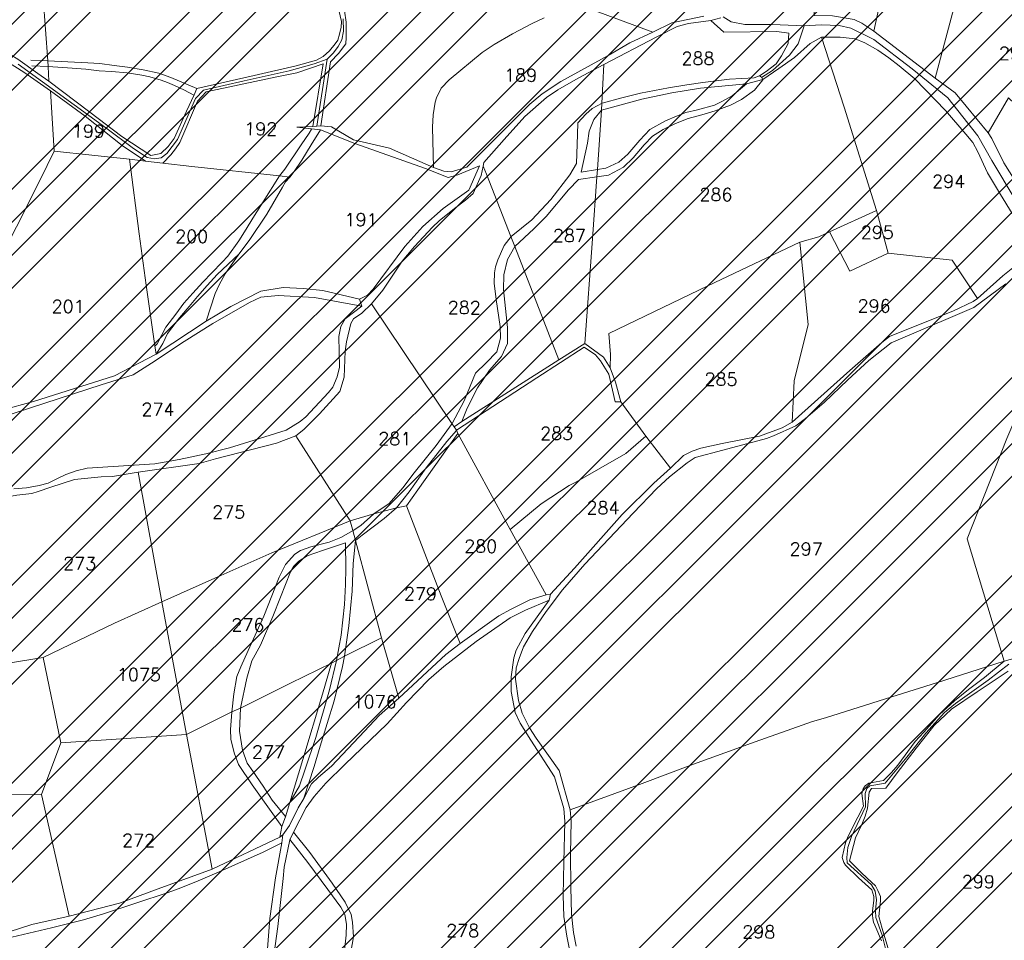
# Model space of a CAD drawing. Header units: metres. Extents: x 578835 to 593571, y 248557 to 255108.
# Tile 30 of 251: x 580807 to 581075, y 251923 to 252173. Entities that reach past the tile are written whole.
import ezdxf

# ---------------------------------------------------------------- set-up
doc = ezdxf.new("R2010")
doc.units = ezdxf.units.M
doc.linetypes.add('SOLID_LINE', pattern=[0])
for name, color, linetype, lineweight in [('Cad-HYDROGRAPHI_COURS_D_EAU28', 5, 'SOLID_LINE', 0), ('Cad-PARCELLAIRE_PARCELLE1', 250, 'SOLID_LINE', 0), ('Cad-RESEAU_ROUT_AXE_DE_VOIE26', 255, 'SOLID_LINE', 0), ('Cad-RESEAU_ROUT_LIMITE_DE_VOIE_P23', 8, 'SOLID_LINE', 0), ('Cad-TOPONYMIE_NUMERO_DE_PARCELL182', 250, 'SOLID_LINE', 0), ('PPRIF - contour', 10, 'Continuous', 9)]:
    doc.layers.add(name, color=color, linetype=linetype, lineweight=lineweight)
doc.styles.add('TEXTSTYLE_45_11', font='txt.shx', dxfattribs={"oblique": 50})

msp = doc.modelspace()

# ---------------------------------------------------------------- hatches: boundary and pattern name
at = {"layer": 'PPRIF - contour', "lineweight": 15}
h = msp.add_hatch(dxfattribs=at)
h.set_pattern_fill('ANSI34', color=30, scale=2, style=0)
h.paths.add_polyline_path([(583168.56, 249236.59), (583178.02, 249273.37), (583184.15, 249314.36), (583186.86, 249348.54), (583183.82, 249412.65), (583188.31, 249497.75), (583209.56, 249638.59), (583209.57, 249654.16), (583202.87, 249764.69), (583181.22, 249772.54), (583212.18, 249841.81), (583235.33, 249974.64), (583193.51, 249985.09), (583186.04, 250045.54), (583188.28, 250067.18), (583195.8, 250078.07), (583245.78, 250078.37), (583251.01, 250132.85), (583194.25, 250138.82), (583209.94, 250168.32), (583209.19, 250188.47), (583208.21, 250203.8), (583217.43, 250267.61), (583213.64, 250277.41), (583256.98, 250284.74), (583262.34, 250350.34), (583266.18, 250436.39), (583274.5, 250436.7), (583214.43, 250499.33), (583184.56, 250537.39), (583218.91, 250547.09), (583241.07, 250552.07), (583269.68, 250547.09), (583271.18, 250569.48), (583274.91, 250580.67), (583286.48, 250597.77), (583293.66, 250716.62), (583278.73, 250731.44), (583193.67, 250750.25), (583156.78, 250759.28), (583135.71, 250831.5), (583141.39, 250856.49), (583145.69, 250864.01), (583161.1, 250891.6), (583169.34, 250905.21), (583172.57, 250920.26), (583171.49, 250936.38), (583169.31, 250950.6), (583181.85, 251003.26), (583206.95, 251084.03), (583216.62, 251114.12), (583232.39, 251161.77), (583245.29, 251209.41), (583234.54, 251210.94), (583234.1, 251288.09), (583244.66, 251288.39), (583237.9, 251328.73), (583229.54, 251356.01), (583200.13, 251357.42), (583190.46, 251371.39), (583189.74, 251379.63), (583190.1, 251406.14), (583244.22, 251415.82), (583256.04, 251419.04), (583270.74, 251430.86), (583295.47, 251440.89), (583325.21, 251451.64), (583340.94, 251464.43), (583366, 251457.91), (583398.59, 251444.88), (583422.15, 251436.37), (583417.63, 251462.92), (583418.14, 251495.99), (583409.11, 251546.1), (583400.09, 251585.18), (583359.99, 251579.17), (583344.95, 251609.23), (583333.92, 251624.76), (583325.9, 251633.28), (583319.39, 251648.31), (583296.33, 251649.31), (583292.32, 251666.85), (583282.01, 251764.42), (583240.65, 251790.03), (583212.78, 251805.76), (583221.32, 251831.82), (583251.44, 251830.48), (583273.02, 251828.23), (583262.67, 251903.93), (583199.69, 251895.44), (583192.95, 251945.32), (583256.33, 251954.31), (583243.74, 252050.47), (583214.52, 252068.27), (583208.68, 252073.66), (583201.93, 252137.92), (583178.11, 252135.22), (583183.95, 252176.12), (583226.69, 252181.65), (583216.8, 252253.1), (583210.96, 252307.92), (583193.36, 252422.33), (583178.97, 252519.84), (583167.73, 252607.66), (583178.52, 252614.4), (583188.29, 252625.39), (583184.93, 252642.05), (583192.13, 252639.75), (583210.89, 252641.9), (583205.05, 252676.95), (583200.1, 252708.47), (583205.05, 252708.02), (583194.96, 252797.38), (583191.02, 252799.28), (583173.51, 252800.6), (583168.08, 252797.59), (583165.67, 252793.82), (583165.69, 252787.69), (583073.05, 252815.41), (583065.66, 252814.13), (583065.94, 252812.7), (583046.85, 252808.33), (583047.04, 252816.04), (582997.15, 252812.42), (582995.86, 252782.45), (582980.16, 252787.72), (582949.89, 252804.92), (582947.27, 252800.69), (582935.19, 252777.61), (582924.38, 252768.8), (582917.32, 252760.63), (582910.91, 252748.5), (582903.76, 252736.42), (582880, 252724.86), (582817.58, 252706.15), (582782.59, 252696.37), (582747.69, 252696.56), (582653.19, 252726.32), (582583.51, 252736.7), (582547.53, 252745.89), (582391.95, 252693.83), (582342.71, 252696.56), (582258, 252701.11), (582228.89, 252730.03), (582194.3, 252754.65), (582137.15, 252749.12), (582028.37, 252701.22), (581997.03, 252701.83), (581923.09, 252643.99), (581895.44, 252653.82), (581782.97, 252699.88), (581749.17, 252724.45), (581694.48, 252730.59), (581626.87, 252779.73), (581623.69, 252832.13), (581568.99, 252867.14), (581549.94, 252902.76), (581520.9, 252875.84), (581488.95, 252861.1), (581415.1, 252871.66), (581333.97, 252861.22), (581285.87, 252845.9), (581226.26, 252859.41), (581213.27, 252848.96), (581176.79, 252829.19), (581135.62, 252832.26), (581093.83, 252851.3), (581026.18, 252865.71), (580894.22, 252859.98), (580764.18, 252821.75), (580666.25, 252837.89), (580606.97, 252807.31), (580553.37, 252825.96), (580518.38, 252831.19), (580426.24, 252844.58), (580314.78, 252864.48), (580232.54, 252861.61), (580193.34, 252877.86), (579737.68, 252731.06), (579339.29, 252594.91), (579467.34, 252529.95), (579492.26, 252526.53), (579537.88, 252506.87), (579628.29, 252501.98), (579673.34, 252488.27), (579756.55, 252421.24), (579801.62, 252412.32), (579849.52, 252376.66), (579890.09, 252373.24), (579954.11, 252362.98), (580003.08, 252331.22), (580020.69, 252319.86), (580037.79, 252307.65), (580048.55, 252295.44), (580067.12, 252269.55), (580095.49, 252178.46), (580127.66, 252086.63), (580157.22, 252011.67), (580209.32, 251928.46), (580208.41, 251858.24), (580196.24, 251818.11), (580206.29, 251790.3), (580227.07, 251716.54), (580274.53, 251673.98), (580324.82, 251599.61), (580345.2, 251567.99), (580352.27, 251548.44), (580380.56, 251474.57), (580498.13, 251465.11), (580632.34, 251425.65), (580688.87, 251403.81), (580903, 251328.66), (581057.22, 251304.45), (581128.89, 251277.45), (581306.24, 251176.53), (581363.6, 251156.15), (581418.4, 251079.72), (581465.72, 250967.17), (581546.02, 250830.88), (581604.72, 250760.44), (581621.29, 250710.76), (581635.31, 250677.64), (581677.37, 250643.25), (581761.5, 250538.8), (581878.03, 250481.58), (581978.36, 250416.05), (582083.64, 250336.15), (582132.06, 250252.96), (582193.12, 250147.32), (582211.34, 250118.18), (582217.79, 250080.35), (582244.22, 249930.09), (582252.92, 249788.8), (582279.87, 249720.73), (582264.14, 249693.23), (582229.1, 249576.98), (582243.69, 249504.21), (582236.53, 249458.37), (582233.12, 249417.21), (582207.89, 249404.14), (582210.7, 249314.66), (582282.52, 249136.36), (582365.79, 249069.63), (582329.51, 248868.66), (582370.33, 248802.93), (582389.99, 248830.88), (582435.35, 248829.37), (582475.81, 248930.64), (582488.18, 248933.83), (582505.04, 248934.94), (582536.56, 248931.03), (582545.58, 248873.46), (582547.73, 248837.81), (582559.27, 248733.3), (582660.26, 248731.96), (582707.75, 248722.61), (582711.09, 248844.25), (582713.77, 248853.61), (582730.11, 248933.31), (582770.57, 249048.63), (582781.22, 249070.77), (582782.86, 249074.05), (582786.69, 249073.51), (582794.34, 249066.4), (582795.98, 249060.39), (582802, 249037.44), (582837.54, 249029.24), (582847.92, 249019.4), (582859.41, 249022.68), (582870.89, 249021.59), (582882.91, 249029.79), (582897.68, 249024.87), (582894.41, 249004.61), (582898.78, 248991.5), (582903.16, 248984.94), (582914.71, 248986.01), (582980.86, 249040.12), (583036.72, 249107.47), (583089.79, 249152.85), (583096.96, 249144.66), (583169.29, 249123.72), (583150.9, 249178.85), (583158.77, 249200.15)])

# ---------------------------------------------------------------- linework, layer by layer
at = {"layer": 'Cad-HYDROGRAPHI_COURS_D_EAU28'}
for points in [[(580992.81, 252174.34), (580984.14, 252172.51), (580978.91, 252169.95), (580972.72, 252167.09), (580966.75, 252163.6), (580953.9, 252156.51), (580948.82, 252153.18), (580945.51, 252150.34), (580928.31, 252133.2), (580924.04, 252131.95), (580922.05, 252132.13), (580919.25, 252133.12), (580907.27, 252138.37), (580897.52, 252140.67), (580891.54, 252144.2), (580888.63, 252144.51), (580886.43, 252144.32), (580882.08, 252144.08), (580886.07, 252143.63), (580888.56, 252143.39), (580897.85, 252139.7), (580917.14, 252132.83), (580923.26, 252130.44), (580925.93, 252131.11), (580931.82, 252133.6), (580928.9, 252127.01), (580921.9, 252121.97), (580916.38, 252117.05), (580911.48, 252111.63), (580902.88, 252099.99), (580901.36, 252098.41), (580899.15, 252097.34), (580899.8, 252095.39), (580895.22, 252091.99), (580894.08, 252089.9), (580893.48, 252087.17), (580893.68, 252078.83), (580893.07, 252076.21), (580891.9, 252073.34), (580890.7, 252071.9), (580884.58, 252065.26), (580882.96, 252064), (580879.19, 252061.69), (580869.07, 252058.51), (580863.76, 252056.84), (580857.31, 252055.19), (580850.1, 252053.7), (580846.52, 252053.06), (580843.45, 252052.48), (580825.07, 252051.28), (580822.09, 252050.59), (580819.29, 252049.58), (580816.83, 252048.37), (580814.45, 252047.28), (580812.03, 252046.64), (580808.54, 252046.01), (580805.09, 252045.72)], [(580805.9, 252044.01), (580809.98, 252044.46), (580811.76, 252044.94), (580815.2, 252046.12), (580821.62, 252048.22), (580828.9, 252048.93), (580831.94, 252049.07), (580838.93, 252050.21), (580855.55, 252052.59), (580859.97, 252053.85), (580876.6, 252058.12), (580881.79, 252060.12), (580883.96, 252061.86), (580888.22, 252066.11), (580893.82, 252072.15), (580894.97, 252076.04), (580895.2, 252083.19), (580895.58, 252085.68), (580896.81, 252090.69), (580897.53, 252091.97), (580899.8, 252093.5), (580902.38, 252096.05), (580905.46, 252099.76), (580910.73, 252107.66), (580914.11, 252111.63), (580919.03, 252116.94), (580920.78, 252118.64), (580924.96, 252122), (580927.99, 252124.26), (580930.05, 252126.1), (580932.28, 252130.97), (580932.82, 252133.47), (580932.99, 252134.48), (580938.48, 252140.74), (580944.14, 252147), (580950.06, 252152.18), (580953.1, 252154.32), (580958.61, 252157.45), (580965.64, 252161.16), (580979.85, 252168.58), (580985.54, 252171.51), (580988.61, 252172.32), (580994.72, 252173.16), (580997.46, 252173.84)], [(581081.45, 252109.47), (581074.18, 252103.63), (581067.28, 252097.48), (581066.1, 252096.71), (581060.79, 252094.16), (581043.32, 252087.13), (581041.24, 252085.51), (581032.55, 252077.88), (581016.82, 252063.86), (581014.15, 252062.3), (581007.99, 252060.01), (580997.85, 252058.05), (580992.03, 252056.79), (580989.63, 252055.92), (580987.33, 252054.73), (580983.74, 252051.31), (580979.21, 252047.25), (580970.61, 252038.74), (580957.65, 252024.06), (580951.14, 252017.05), (580950.7, 252015.35), (580944.21, 252006.34), (580941.78, 252001.79), (580941.13, 251999.73), (580940.4, 251994.54), (580940.4, 251990.53), (580941.46, 251984.82), (580942.85, 251981.92), (580945.79, 251977.26), (580952.22, 251967.32), (580954.76, 251958.73), (580954.96, 251955.17), (580954.73, 251944.12), (580954.59, 251934.97), (580954.72, 251929.29), (580955.58, 251923.91), (580958.82, 251907.79)], [(580801.83, 252065.18), (580828.88, 252074.01), (580837.55, 252076.73), (580842.57, 252079.93), (580851.47, 252085.8), (580859.23, 252090.68), (580869.22, 252096.42), (580872.31, 252097.89), (580876.98, 252098.29), (580886.91, 252097.77), (580899.8, 252095.39), (580899.15, 252097.34), (580889.15, 252099.63), (580883.83, 252100.2), (580878.35, 252100.51), (580872.34, 252099.46), (580864.12, 252095.32), (580857.44, 252091.32), (580843.84, 252082.38), (580832.47, 252076.43), (580810.46, 252069.46), (580801.85, 252067.08)], [(580958.12, 251921.22), (580957.4, 251924.94), (580956.81, 251929.92), (580956.62, 251937.26), (580956.52, 251946.39), (580956.7, 251955.21), (580956.44, 251958.31), (580953.48, 251968.99), (580947.23, 251977.83), (580945.43, 251980.69), (580943.37, 251984.64), (580942.42, 251988.13), (580941.61, 251993.86), (580941.76, 251996.99), (580942.54, 251999.51), (580943.76, 252002.73), (580946.22, 252006.83), (580949.89, 252012.27), (580954.35, 252018.22), (580960.44, 252025.19), (580973.63, 252039.1), (580980, 252045.76), (580983.52, 252048.95), (580988.32, 252052.8), (580990.5, 252054.21), (580998.01, 252056.18), (581009.86, 252059.38), (581011.78, 252060.11), (581017.81, 252062.84), (581020.45, 252064.83), (581025.53, 252069.15), (581032.02, 252075.38), (581037.68, 252080.65), (581043.8, 252085.39), (581061.23, 252092.86), (581066.24, 252095.06), (581074.94, 252101.47)], [(580875.57, 251916.7), (580876.89, 251926.62), (580878.36, 251939.67), (580878.69, 251942.71), (580880.21, 251950.19), (580881.19, 251952.28), (580884.6, 251958.92), (580886.81, 251962), (580889.97, 251965.61), (580895.15, 251970.71), (580906.68, 251981.7), (580911.97, 251987.5), (580918.04, 251993.8), (580922.12, 251997.37), (580930.87, 252004.11), (580940.15, 252010.57), (580944.33, 252012.7), (580950.7, 252015.35), (580951.14, 252017.05), (580949.93, 252016.84), (580945.51, 252015.48), (580940.36, 252012.93), (580937.05, 252011.09), (580926.54, 252003.64), (580922.67, 252000.65), (580909.81, 251988.76), (580904.52, 251983.98), (580900.51, 251979.74), (580891.49, 251970.19), (580888.03, 251967.22), (580886.12, 251965.39), (580883.98, 251961.43), (580882.45, 251958.86), (580880.13, 251954.09), (580878.29, 251951.49), (580878.05, 251949.34), (580876.29, 251939.84), (580874.73, 251928.79), (580874.03, 251919.36)], [(580785.65, 251918.6), (580802.99, 251923.27), (580815.36, 251926.19), (580824.07, 251928.36), (580829.46, 251930.04), (580847.11, 251935.85), (580849.83, 251936.86), (580854.62, 251938.71), (580860.98, 251941.47), (580872.91, 251946.81), (580878.05, 251949.34), (580878.29, 251951.49), (580877.44, 251950.85), (580859.03, 251942.2), (580844.39, 251936.86), (580833.83, 251932.96), (580820.12, 251929.38), (580810.01, 251927.09), (580797.32, 251923.02), (580769.78, 251916.17)]]:
    msp.add_lwpolyline(points, dxfattribs=at)
at = {"layer": 'Cad-PARCELLAIRE_PARCELLE1'}
for points in [[(581023.66, 252191.94), (581022.87, 252174.49), (581027.83, 252174.46), (581033.69, 252173.39), (581035.83, 252172.45), (581039.05, 252170.27), (581044.11, 252193.76), (581040.68, 252194.37), (581031.22, 252193.14), (581023.66, 252191.94), (581023.66, 252191.94)], [(581044.11, 252193.76), (581039.05, 252170.27), (581055.78, 252157.5), (581063.75, 252187.48), (581056.07, 252189.74), (581048.96, 252192.94), (581044.11, 252193.76), (581044.11, 252193.76)], [(580793.44, 252186.1), (580766.38, 252183.4), (580770.87, 252179.98), (580776.4, 252175.98), (580781.05, 252173.59), (580786.58, 252171.48), (580791.65, 252169.89), (580797.89, 252167.29), (580802.02, 252165.18), (580806.19, 252162.63), (580811.62, 252158.74), (580814.6, 252156.64), (580814.43, 252160.64), (580814.39, 252162.2), (580812.42, 252187.89), (580793.44, 252186.1), (580793.44, 252186.1)], [(581063.75, 252187.48), (581066.19, 252186.9), (581067.7, 252185.57), (581069.92, 252182.64), (581073.35, 252179.14), (581076.02, 252176.8), (581078.49, 252175.77), (581082.62, 252174.66), (581097.06, 252165.5), (581096.52, 252156.09), (581094.19, 252148.54), (581090.15, 252138.51), (581075.67, 252152.13), (581070.2, 252142.54), (581061.22, 252153.49), (581055.78, 252157.5), (581063.75, 252187.48), (581063.75, 252187.48)], [(580815.07, 252154), (580816.1, 252137.6), (580812.29, 252129.8), (580805.86, 252117.01), (580797.75, 252101.4), (580793.2, 252092.67), (580776.64, 252120.49), (580767.52, 252136.01), (580755.82, 252158.9), (580740.69, 252182.16), (580751.93, 252182.87), (580760.63, 252183.26), (580762.69, 252183.2), (580764.05, 252182.77), (580771.82, 252177.5), (580775.59, 252174.8), (580780.86, 252171.78), (580789.23, 252168.35), (580798.94, 252164.59), (580807.8, 252159.08), (580815.07, 252154), (580815.07, 252154)], [(580965.64, 252161.16), (580965.1, 252150.64), (580964.94, 252148.73), (580975.97, 252151.76), (580984.16, 252153.45), (580991.88, 252154.76), (581004.4, 252155.9), (581008.84, 252157.06), (581008.53, 252157.7), (581008, 252158.1), (581009.81, 252159.26), (581012.52, 252161.37), (581013.99, 252163.51), (581015.77, 252166.89), (581015.95, 252169.69), (581012.69, 252170.2), (580998.28, 252170), (580994.72, 252173.16), (580988.61, 252172.32), (580985.54, 252171.51), (580979.85, 252168.58), (580965.64, 252161.16), (580965.64, 252161.16)], [(580967.3, 252078.59), (580967.4, 252082.28), (580967.01, 252087.93), (580993.87, 252100.97), (581018.93, 252112.86), (581024.09, 252114.29), (581027.02, 252115.66), (581039.82, 252121.4), (581030.97, 252149.53), (581024.85, 252168.65), (581021.77, 252166.93), (581017.48, 252163.12), (581013.2, 252160.09), (581008.84, 252157.06), (581004.4, 252155.9), (580991.88, 252154.76), (580984.16, 252153.45), (580975.97, 252151.76), (580964.94, 252148.73), (580963.88, 252132.59), (580963.72, 252130.57), (580962.56, 252113.75), (580960.48, 252085.27), (580965.56, 252081.56), (580967.3, 252078.59), (580967.3, 252078.59)], [(580845.63, 252134.36), (580853.53, 252133.46), (580877.4, 252130.87), (580880.15, 252130.54), (580881.34, 252132.09), (580883.48, 252135.16), (580886.02, 252139.28), (580888.56, 252143.39), (580886.07, 252143.63), (580882.08, 252144.08), (580886.43, 252144.32), (580889.29, 252161.39), (580882.08, 252158.9), (580876.65, 252157.78), (580857.45, 252153.74), (580855.03, 252151.19), (580850.27, 252139.98), (580849.1, 252138.22), (580847.84, 252136.55), (580845.63, 252134.36), (580845.63, 252134.36)], [(580932.82, 252133.47), (580932.99, 252134.48), (580938.48, 252140.74), (580944.14, 252147), (580950.06, 252152.18), (580953.1, 252154.32), (580958.61, 252157.45), (580965.64, 252161.16), (580965.1, 252150.64), (580964.94, 252148.73), (580963.88, 252132.59), (580963.72, 252130.57), (580962.56, 252113.75), (580960.48, 252085.27), (580953.35, 252080.77), (580941.39, 252111.66), (580940.34, 252114.36), (580933.66, 252131.31), (580932.82, 252133.47), (580932.82, 252133.47)], [(580815.07, 252154), (580816.1, 252137.6), (580836.56, 252135.4), (580840.88, 252134.86), (580834.6, 252139.13), (580824.54, 252147.1), (580815.07, 252154), (580815.07, 252154)], [(581090.15, 252138.51), (581075.67, 252152.13), (581070.2, 252142.54), (581071.15, 252141.05), (581074.42, 252134.42), (581077.55, 252129.55), (581079.99, 252123.95), (581081.39, 252119.94), (581083.82, 252116.58), (581084.72, 252113.64), (581085.75, 252116.07), (581088.05, 252133.09), (581089.39, 252136.77), (581090.15, 252138.51), (581090.15, 252138.51)], [(580888.56, 252143.39), (580897.85, 252139.7), (580917.14, 252132.83), (580923.26, 252130.44), (580925.93, 252131.11), (580931.82, 252133.6), (580928.9, 252127.01), (580921.9, 252121.97), (580916.38, 252117.05), (580911.48, 252111.63), (580902.88, 252099.99), (580901.36, 252098.41), (580899.15, 252097.34), (580889.15, 252099.63), (580883.83, 252100.2), (580878.35, 252100.51), (580872.34, 252099.46), (580864.12, 252095.32), (580857.44, 252091.32), (580859.87, 252098.87), (580860.99, 252101.2), (580862.55, 252104.22), (580866.32, 252109.55), (580869.14, 252113.24), (580873.9, 252120.43), (580878.15, 252127.81), (580879.03, 252129.22), (580880.15, 252130.54), (580881.34, 252132.09), (580883.48, 252135.16), (580886.02, 252139.28), (580888.56, 252143.39), (580888.56, 252143.39)], [(580816.1, 252137.6), (580812.29, 252129.8), (580805.86, 252117.01), (580797.75, 252101.4), (580793.2, 252092.67), (580792.86, 252091.86), (580787.25, 252061.19), (580801.85, 252067.08), (580810.46, 252069.46), (580832.47, 252076.43), (580843.84, 252082.38), (580843.42, 252084.58), (580841.13, 252101.11), (580839.23, 252115.11), (580836.56, 252135.4), (580816.1, 252137.6), (580816.1, 252137.6)], [(580840.88, 252134.86), (580836.56, 252135.4), (580839.23, 252115.11), (580841.13, 252101.11), (580843.42, 252084.58), (580843.84, 252082.38), (580857.44, 252091.32), (580859.87, 252098.87), (580860.99, 252101.2), (580862.55, 252104.22), (580866.32, 252109.55), (580869.14, 252113.24), (580873.9, 252120.43), (580878.15, 252127.81), (580879.03, 252129.22), (580880.15, 252130.54), (580877.4, 252130.87), (580853.53, 252133.46), (580845.63, 252134.36), (580840.88, 252134.86), (580840.88, 252134.86)], [(580953.35, 252080.77), (580926.97, 252063.98), (580924.86, 252062.58), (580924.3, 252063.43), (580902.38, 252096.05), (580905.46, 252099.76), (580910.73, 252107.66), (580914.11, 252111.63), (580919.03, 252116.94), (580920.78, 252118.64), (580924.96, 252122), (580927.99, 252124.26), (580930.05, 252126.1), (580932.28, 252130.97), (580932.82, 252133.47), (580933.66, 252131.31), (580940.34, 252114.36), (580941.39, 252111.66), (580953.35, 252080.77), (580953.35, 252080.77)], [(581043.01, 252109.84), (581039.82, 252121.4), (581027.02, 252115.66), (581032.53, 252104.96), (581043.01, 252109.84), (581043.01, 252109.84)], [(581043.01, 252109.84), (581032.53, 252104.96), (581027.02, 252115.66), (581024.09, 252114.29), (581018.93, 252112.86), (581021.2, 252090.42), (581017.37, 252075.06), (581016.82, 252063.86), (581032.55, 252077.88), (581041.24, 252085.51), (581043.32, 252087.13), (581060.79, 252094.16), (581066.1, 252096.71), (581067.28, 252097.48), (581060.39, 252107.94), (581043.01, 252109.84), (581043.01, 252109.84)], [(580970.21, 252069.35), (580968.77, 252074.7), (580967.3, 252078.59), (580967.4, 252082.28), (580967.01, 252087.93), (580993.87, 252100.97), (581018.93, 252112.86), (581021.2, 252090.42), (581017.37, 252075.06), (581016.82, 252063.86), (581014.15, 252062.3), (581007.99, 252060.01), (580997.85, 252058.05), (580992.03, 252056.79), (580989.63, 252055.92), (580987.33, 252054.73), (580983.74, 252051.31), (580977, 252060), (580970.21, 252069.35), (580970.21, 252069.35)], [(580896.58, 252036.94), (580903.01, 252038.91), (580909.22, 252040.54), (580911.89, 252041.1), (580915, 252045.38), (580925.91, 252060.77), (580925.52, 252061.63), (580924.86, 252062.58), (580924.3, 252063.43), (580902.38, 252096.05), (580899.8, 252093.5), (580897.53, 252091.97), (580896.81, 252090.69), (580895.58, 252085.68), (580895.2, 252083.19), (580894.97, 252076.04), (580893.82, 252072.15), (580888.22, 252066.11), (580883.96, 252061.86), (580881.79, 252060.12), (580896.58, 252036.94), (580896.58, 252036.94)], [(580970.21, 252069.35), (580977, 252060), (580971.62, 252055.32), (580958.01, 252047.5), (580956.19, 252046.57), (580948.53, 252041.59), (580940.12, 252034.65), (580925.91, 252060.77), (580925.52, 252061.63), (580947.41, 252075.93), (580960.24, 252084.25), (580963.37, 252082.17), (580964.75, 252080.49), (580966.95, 252076.89), (580968.73, 252069.34), (580970.21, 252069.35), (580970.21, 252069.35)], [(581082.75, 252076.92), (581086.45, 252069.98), (581097.29, 252048.7), (581104.88, 252033.72), (581108.77, 252023.57), (581102.79, 252017.28), (581097.63, 252011.83), (581095.42, 252009.64), (581090.25, 252003.42), (581088.62, 252002.28), (581076.18, 251999.24), (581074.57, 251998.77), (581064.46, 252032.04), (581075.3, 252059.36), (581082.75, 252076.92), (581082.75, 252076.92)], [(580838.93, 252050.21), (580855.55, 252052.59), (580859.97, 252053.85), (580876.6, 252058.12), (580881.79, 252060.12), (580896.58, 252036.94), (580875.29, 252028.26), (580861.46, 252022.1), (580845.4, 252014.96), (580838.93, 252050.21), (580838.93, 252050.21)], [(580911.89, 252041.1), (580915, 252045.38), (580925.91, 252060.77), (580940.12, 252034.65), (580949.93, 252016.84), (580945.51, 252015.48), (580940.36, 252012.93), (580937.05, 252011.09), (580926.54, 252003.64), (580921.35, 252016.59), (580917.78, 252025.77), (580911.89, 252041.1), (580911.89, 252041.1)], [(580983.74, 252051.31), (580979.21, 252047.25), (580970.61, 252038.74), (580957.65, 252024.06), (580951.14, 252017.05), (580949.93, 252016.84), (580940.12, 252034.65), (580948.53, 252041.59), (580956.19, 252046.57), (580958.01, 252047.5), (580971.62, 252055.32), (580977, 252060), (580983.74, 252051.31), (580983.74, 252051.31)], [(580845.4, 252014.96), (580832.45, 252009.1), (580813.11, 251999.8), (580803.52, 251998.22), (580792.21, 252038.08), (580797.02, 252040.82), (580800.19, 252042.31), (580802.58, 252043.29), (580805.9, 252044.01), (580809.98, 252044.46), (580811.76, 252044.94), (580815.2, 252046.12), (580821.62, 252048.22), (580828.9, 252048.93), (580831.94, 252049.07), (580838.93, 252050.21), (580845.4, 252014.96), (580845.4, 252014.96)], [(580896.58, 252036.94), (580897.37, 252034.33), (580898.01, 252031.59), (580905.16, 252005.1), (580909.81, 251988.76), (580922.67, 252000.65), (580926.54, 252003.64), (580921.35, 252016.59), (580917.78, 252025.77), (580911.89, 252041.1), (580909.22, 252040.54), (580903.01, 252038.91), (580896.58, 252036.94), (580896.58, 252036.94)], [(580896.58, 252036.94), (580897.37, 252034.33), (580898.01, 252031.59), (580905.16, 252005.1), (580895.02, 252000.13), (580892.89, 251998.96), (580891.54, 251998.29), (580880.38, 251992.78), (580866.77, 251985.97), (580864.38, 251984.99), (580852.11, 251978.84), (580845.4, 252014.96), (580861.46, 252022.1), (580875.29, 252028.26), (580896.58, 252036.94), (580896.58, 252036.94)], [(580813.11, 251999.8), (580817.84, 251976.56), (580852.11, 251978.84), (580845.4, 252014.96), (580832.45, 252009.1), (580813.11, 251999.8), (580813.11, 251999.8)], [(580891.54, 251998.29), (580889.12, 251989.84), (580883.75, 251972), (580880.19, 251960.34), (580879.03, 251956.45), (580878.02, 251953.8), (580877.44, 251950.85), (580878.29, 251951.49), (580880.13, 251954.09), (580882.45, 251958.86), (580883.98, 251961.43), (580886.12, 251965.39), (580888.03, 251967.22), (580891.49, 251970.19), (580900.51, 251979.74), (580904.52, 251983.98), (580909.81, 251988.76), (580905.16, 252005.1), (580895.02, 252000.13), (580892.89, 251998.96), (580891.54, 251998.29), (580891.54, 251998.29)], [(580812.67, 251962.53), (580748.76, 251961.91), (580733.81, 251986.97), (580736.6, 251988.09), (580768.43, 251992.97), (580803.52, 251998.22), (580813.11, 251999.8), (580817.84, 251976.56), (580812.67, 251962.53), (580812.67, 251962.53)], [(580877.44, 251950.85), (580859.03, 251942.2), (580852.11, 251978.84), (580864.38, 251984.99), (580866.77, 251985.97), (580880.38, 251992.78), (580891.54, 251998.29), (580889.12, 251989.84), (580883.75, 251972), (580880.19, 251960.34), (580879.03, 251956.45), (580878.02, 251953.8), (580877.44, 251950.85), (580877.44, 251950.85)], [(580859.03, 251942.2), (580844.39, 251936.86), (580833.83, 251932.96), (580820.12, 251929.38), (580812.67, 251962.53), (580817.84, 251976.56), (580852.11, 251978.84), (580859.03, 251942.2), (580859.03, 251942.2)]]:
    msp.add_lwpolyline(points, close=True, dxfattribs=at)
for points in [[(580812.42, 252187.89), (580814.39, 252162.2), (580814.43, 252160.64), (580814.6, 252156.64), (580825.77, 252148.2), (580834.48, 252141.57), (580842.4, 252136.43), (580845.08, 252136.99), (580847.07, 252138.83), (580848.7, 252141.08), (580852.11, 252148.5), (580854.14, 252152.9), (580854.9, 252154.63), (580870.44, 252158.15), (580881.93, 252160.78), (580887.48, 252162.36), (580889.29, 252163.4), (580890.98, 252164.88), (580892.55, 252166.79), (580893.21, 252167.84), (580893.73, 252169.46), (580894.15, 252171.38), (580894.27, 252172.84), (580892.73, 252179.52)], [(580949.41, 252173.85), (580946.16, 252172.36), (580940.78, 252169.57), (580935.76, 252166.59), (580932.47, 252164.42), (580923.53, 252156.99), (580921.33, 252154.7), (580920.06, 252152.13), (580919.75, 252150.89), (580919.21, 252147.49), (580918.99, 252144.13), (580919.25, 252133.12), (580907.27, 252138.37), (580897.52, 252140.67), (580891.54, 252144.2), (580888.63, 252144.51), (580891.23, 252161.89), (580893.42, 252164.19), (580895.44, 252166.81), (580895.54, 252168.49), (580895.52, 252172.73), (580895.1, 252175.81)], [(580949.41, 252173.85), (580946.16, 252172.36), (580940.78, 252169.57), (580935.76, 252166.59), (580932.47, 252164.42), (580923.53, 252156.99), (580921.33, 252154.7), (580920.06, 252152.13), (580919.75, 252150.89), (580919.21, 252147.49), (580918.99, 252144.13), (580919.25, 252133.12), (580922.05, 252132.13), (580924.04, 252131.95), (580928.31, 252133.2), (580945.51, 252150.34), (580948.82, 252153.18), (580953.9, 252156.51), (580966.75, 252163.6), (580972.72, 252167.09), (580978.91, 252169.95), (580978.91, 252169.95), (580978.91, 252169.95), (580963.52, 252175.7)], [(580992.81, 252174.34), (580984.14, 252172.51), (580978.91, 252169.95), (580963.52, 252175.7)], [(581079.19, 252116.65), (581073.57, 252125.76), (581069.96, 252131.7), (581067.33, 252137.39), (581065.97, 252139.95), (581064.13, 252142.25), (581058.57, 252148.7), (581050.27, 252157.26), (581045.94, 252160.8), (581043.12, 252163.03), (581040.14, 252165.11), (581036.61, 252167.05), (581033.95, 252168.17), (581029.87, 252168.61), (581024.85, 252168.65), (581024.85, 252168.65), (581024.85, 252168.65), (581030.97, 252149.53), (581039.82, 252121.4), (581043.01, 252109.84), (581060.39, 252107.94), (581067.28, 252097.48), (581074.18, 252103.63), (581081.45, 252109.47)], [(581075.3, 252059.36), (581064.46, 252032.04), (581074.57, 251998.77), (581056.1, 251992.89), (581043.97, 251989.1), (581025.9, 251983.36), (581022.35, 251982.4), (581006.82, 251976.88), (580998.5, 251973.84), (580990.01, 251970.79), (580976.03, 251965.51), (580956.44, 251958.31), (580956.44, 251958.31), (580956.44, 251958.31), (580953.48, 251968.99), (580947.23, 251977.83), (580945.43, 251980.69), (580943.37, 251984.64), (580942.42, 251988.13), (580941.61, 251993.86), (580941.76, 251996.99), (580942.54, 251999.51), (580943.76, 252002.73), (580946.22, 252006.83), (580949.89, 252012.27), (580954.35, 252018.22), (580960.44, 252025.19), (580973.63, 252039.1), (580980, 252045.76), (580983.52, 252048.95), (580988.32, 252052.8), (580990.5, 252054.21), (580998.01, 252056.18), (581009.86, 252059.38), (581011.78, 252060.11), (581017.81, 252062.84), (581020.45, 252064.83), (581025.53, 252069.15), (581032.02, 252075.38), (581037.68, 252080.65), (581043.8, 252085.39), (581061.23, 252092.86), (581066.24, 252095.06), (581074.94, 252101.47)], [(580801.83, 252065.18), (580828.88, 252074.01), (580837.55, 252076.73), (580842.57, 252079.93), (580851.47, 252085.8), (580859.23, 252090.68), (580869.22, 252096.42), (580872.31, 252097.89), (580876.98, 252098.29), (580886.91, 252097.77), (580899.8, 252095.39), (580895.22, 252091.99), (580894.08, 252089.9), (580893.48, 252087.17), (580893.68, 252078.83), (580893.07, 252076.21), (580891.9, 252073.34), (580890.7, 252071.9), (580884.58, 252065.26), (580882.96, 252064), (580879.19, 252061.69), (580869.07, 252058.51), (580863.76, 252056.84), (580857.31, 252055.19), (580850.1, 252053.7), (580846.52, 252053.06), (580843.45, 252052.48), (580825.07, 252051.28), (580822.09, 252050.59), (580819.29, 252049.58), (580816.83, 252048.37), (580814.45, 252047.28), (580812.03, 252046.64), (580808.54, 252046.01), (580805.09, 252045.72)], [(580875.57, 251916.7), (580876.89, 251926.62), (580878.36, 251939.67), (580878.69, 251942.71), (580880.21, 251950.19), (580881.19, 251952.28), (580884.6, 251958.92), (580886.81, 251962), (580889.97, 251965.61), (580895.15, 251970.71), (580906.68, 251981.7), (580911.97, 251987.5), (580918.04, 251993.8), (580922.12, 251997.37), (580930.87, 252004.11), (580940.15, 252010.57), (580944.33, 252012.7), (580950.7, 252015.35), (580944.21, 252006.34), (580941.78, 252001.79), (580941.13, 251999.73), (580940.4, 251994.54), (580940.4, 251990.53), (580941.46, 251984.82), (580942.85, 251981.92), (580945.79, 251977.26), (580952.22, 251967.32), (580954.76, 251958.73), (580954.96, 251955.17), (580954.73, 251944.12), (580954.59, 251934.97), (580954.72, 251929.29), (580955.58, 251923.91), (580958.82, 251907.79)], [(581041.17, 251922.66), (581039.32, 251926.96), (581039.01, 251927.72), (581038.84, 251928.71), (581038.68, 251929.7), (581038.67, 251930.8), (581039.1, 251933.63), (581039.09, 251934.74), (581038.52, 251936.59), (581034.87, 251939.86), (581031.38, 251943.24), (581030.9, 251943.99), (581030.46, 251945.4), (581031.36, 251949.37), (581031.9, 251950.75), (581033.18, 251953.32), (581036.3, 251959.37), (581035.85, 251962.78), (581036.16, 251964.04), (581036.67, 251964.86), (581037.67, 251965.61), (581041.74, 251966.28), (581043.87, 251968.47), (581045.6, 251970.5), (581050.33, 251976.92), (581052.68, 251979.46), (581056.9, 251984.27), (581061.04, 251987.96), (581064.83, 251991.05), (581069.17, 251994.31), (581074.57, 251998.77), (581056.1, 251992.89), (581043.97, 251989.1), (581025.9, 251983.36), (581022.35, 251982.4), (581006.82, 251976.88), (580998.5, 251973.84), (580990.01, 251970.79), (580976.03, 251965.51), (580956.44, 251958.31), (580956.7, 251955.21), (580956.52, 251946.39), (580956.62, 251937.26), (580956.81, 251929.92), (580957.4, 251924.94), (580958.12, 251921.22)], [(581043.44, 251919.05), (581041.38, 251926.02), (581040.44, 251929.28), (581040.91, 251933.56), (581040.89, 251934.78), (581040.19, 251936.4), (581039.5, 251937.68), (581037.27, 251939.72), (581035.66, 251941.26), (581032.42, 251944.44), (581034.05, 251950.71), (581035.81, 251954.31), (581036.69, 251956.61), (581037.34, 251958.78), (581037.8, 251963.17), (581038.46, 251964.12), (581042.32, 251964.21), (581045.44, 251968.38), (581050.57, 251975.15), (581055.5, 251981.25), (581060.23, 251985.77), (581067.18, 251990.47), (581075.62, 251996.07)], [(580718.33, 251922.37), (580716.1, 251923.41), (580711.43, 251925.14), (580704.28, 251922.88), (580704.85, 251930.84), (580707.14, 251947.87), (580708.29, 251956.87), (580715.83, 251968.42), (580719.07, 251973.04), (580729.52, 251985.17), (580733.81, 251986.97), (580748.76, 251961.91), (580812.67, 251962.53), (580812.67, 251962.53), (580812.67, 251962.53), (580820.12, 251929.38), (580810.01, 251927.09), (580797.32, 251923.02), (580769.78, 251916.17)], [(580785.65, 251918.6), (580802.99, 251923.27), (580815.36, 251926.19), (580824.07, 251928.36), (580829.46, 251930.04), (580847.11, 251935.85), (580849.83, 251936.86), (580854.62, 251938.71), (580860.98, 251941.47), (580872.91, 251946.81), (580878.05, 251949.34), (580876.29, 251939.84), (580874.73, 251928.79), (580874.03, 251919.36)]]:
    msp.add_lwpolyline(points, dxfattribs=at)
at = {"layer": 'Cad-RESEAU_ROUT_AXE_DE_VOIE26'}
msp.add_line((580887.51, 252144.42), (580890.31, 252162.6), dxfattribs=at)
for points in [[(580806.24, 252161.25), (580812.9, 252156.5), (580830.1, 252143.95), (580837.61, 252138.33), (580841.41, 252135.86), (580843.36, 252135.51), (580845.17, 252135.75), (580846.69, 252136.97), (580849.6, 252140.77), (580854.55, 252151.88), (580856.68, 252154.15), (580867.8, 252156.73), (580880.04, 252159.49), (580886.84, 252161.37), (580890.31, 252162.6), (580892.07, 252164.35), (580893.34, 252166.1), (580894.32, 252167.89), (580894.79, 252170.29), (580894.68, 252173.59)], [(580806.24, 252161.25), (580812.9, 252156.5), (580830.1, 252143.95), (580837.61, 252138.33), (580841.41, 252135.86), (580843.36, 252135.51), (580845.17, 252135.75), (580846.69, 252136.97), (580849.6, 252140.77), (580854.55, 252151.88), (580856.68, 252154.15), (580867.8, 252156.73), (580880.04, 252159.49), (580886.84, 252161.37), (580890.31, 252162.6), (580892.07, 252164.35), (580893.34, 252166.1), (580894.32, 252167.89), (580894.79, 252170.29), (580894.68, 252173.59)], [(580998.11, 252174.12), (581000.26, 252172.76), (581003.99, 252172.05), (581011.37, 252172.06), (581020.14, 252171.74), (581024.74, 252171.97), (581029.66, 252171.83), (581032.82, 252171.03), (581039.05, 252167.98), (581049.53, 252160.04), (581059.24, 252152.07), (581067.37, 252141.76), (581071.22, 252135.09), (581077.5, 252124.47)], [(581008.49, 252157.68), (581011.53, 252159.57), (581016.11, 252163.7), (581018.47, 252166.79), (581020.14, 252171.74)], [(581075.82, 251997.99), (581070.15, 251993.61), (581061.29, 251987.23), (581058.33, 251984.83), (581053.22, 251979.2), (581048.06, 251972.64), (581042.18, 251965.6), (581039.11, 251965.08), (581038, 251964.89), (581037.16, 251964.15), (581036.74, 251962.74), (581036.8, 251959.13), (581033.04, 251951.05), (581031.99, 251948.05), (581031.69, 251945.38), (581031.84, 251943.92), (581038.41, 251937.88), (581039.47, 251936.19), (581039.84, 251933.83), (581039.51, 251930.83), (581039.59, 251929.06), (581041.36, 251924.22), (581042.29, 251920.62)]]:
    msp.add_lwpolyline(points, dxfattribs=at)
at = {"layer": 'Cad-RESEAU_ROUT_LIMITE_DE_VOIE_P23'}
for points in [[(580854.93, 252154.67), (580847.8, 252157.62), (580844.53, 252158.79), (580840.28, 252159.73), (580836.06, 252160.45), (580832.44, 252160.94), (580828.51, 252161.43), (580825.2, 252161.63), (580814.38, 252162.19), (580809.75, 252162.39)], [(580810, 252160.83), (580814.45, 252160.62), (580820.94, 252160.19), (580824.65, 252159.89), (580828.35, 252159.48), (580831.7, 252159.31), (580835.94, 252158.92), (580839.95, 252158.29), (580842.07, 252157.78), (580845.16, 252156.91), (580846.92, 252156.3), (580848.83, 252155.48), (580851.55, 252154.22), (580854.11, 252152.87)], [(580926.97, 252063.99), (580928.44, 252067.64), (580931.26, 252073.2), (580934.55, 252077.98), (580937.76, 252081.73), (580939.41, 252085.29), (580939.45, 252089.59), (580938.33, 252099.96), (580938.4, 252103.92), (580939.39, 252108.12), (580941.39, 252111.66), (580946.53, 252116.49), (580949.95, 252119.81), (580956.02, 252127.05), (580958.73, 252129.88), (580963.73, 252130.57), (580966.85, 252131.04), (580970.93, 252133.27), (580973.62, 252135.79), (580976.55, 252139.34), (580978.83, 252141.66), (580981.78, 252143.45), (580985.11, 252145.13), (580988.58, 252146.46), (580992.27, 252147.45), (580995.9, 252148.57), (581000.09, 252150.08), (581003.1, 252151.67), (581006.62, 252154.21), (581008.85, 252157.04)], [(581008.01, 252158.11), (581006.48, 252157.59), (580999.81, 252157.21), (580992.52, 252156.3), (580988.22, 252155.66), (580983.22, 252154.8), (580975.58, 252153.35), (580970.47, 252152.1), (580965.14, 252150.61)], [(580959.45, 252131.91), (580963.85, 252132.56), (580966.17, 252132.95), (580969.69, 252134.59), (580972.13, 252136.8), (580975.39, 252140.57), (580978.14, 252143.48), (580982.39, 252145.85), (580985.36, 252147.13), (580987.97, 252148.07), (580991.07, 252148.86), (580995.71, 252150.1), (580997.76, 252151.1), (581000.52, 252152.63), (581004.39, 252155.92)], [(580965.14, 252150.61), (580962.43, 252149.18), (580960.68, 252147.65), (580958.53, 252145.26), (580958.49, 252142.16), (580958.21, 252134.26), (580956.37, 252131.17), (580951.22, 252124.42), (580946.04, 252118.94), (580940.38, 252114.36), (580938.5, 252111.92), (580936.78, 252108.02), (580936.18, 252106.15), (580935.91, 252104.46), (580935.78, 252101.67), (580936.3, 252097.19), (580937.39, 252089.9), (580937.54, 252086.71), (580936.51, 252082.97), (580933.61, 252080.01), (580930.69, 252077.14), (580927.66, 252069.68), (580924.33, 252063.44)], [(580964.97, 252148.74), (580962.93, 252146.18), (580961.63, 252143.03), (580961.15, 252139.76), (580959.45, 252131.91)], [(580886.07, 252143.61), (580885.44, 252142.53), (580883.25, 252139.32), (580878.87, 252132.66), (580877.36, 252130.87), (580872.92, 252123.76), (580870.56, 252120.12), (580867.86, 252115.65), (580866.29, 252113.15), (580863.35, 252108.97), (580861.74, 252107.36), (580858.97, 252104.44), (580856.53, 252101.93), (580853.76, 252098.97), (580851.36, 252096.22), (580849.18, 252093.23), (580846.49, 252089.72), (580844.13, 252085.17), (580843.43, 252084.55)], [(580866.33, 252109.56), (580860.43, 252104.01), (580857.7, 252101.07), (580855.07, 252098.03), (580852.76, 252095.34), (580850.15, 252092.23), (580846.88, 252088.01), (580845.67, 252085.25), (580843.84, 252082.34)], [(580924.33, 252063.44), (580920.03, 252057.46), (580913.98, 252050.02), (580910.94, 252045.97), (580907.25, 252041.68), (580903.04, 252038.86)], [(580898.05, 252031.62), (580899.88, 252033.12), (580905.84, 252037.66), (580909.25, 252040.49), (580912.62, 252044.92), (580917.27, 252051.45), (580922.93, 252058.61), (580925.56, 252061.58)], [(580878.03, 251953.83), (580869.9, 251965.14), (580866.22, 251970.66), (580865.08, 251973.84), (580864.13, 251977.52), (580864.05, 251980.15), (580864.39, 251984.94), (580864.94, 251989.93), (580865.77, 251994.62), (580866.86, 251997.28), (580868.82, 252001.66), (580873.09, 252011), (580877.25, 252021.62), (580879.02, 252025.13), (580881.58, 252027.93), (580883.1, 252028.9), (580885.94, 252029.95), (580890.91, 252031.17), (580894.05, 252032.49), (580897.38, 252034.33), (580899.53, 252035.72), (580903.04, 252038.86)], [(580880.21, 251960.31), (580882.83, 251964.84), (580884.29, 251969.09), (580887.26, 251978.01), (580890.97, 251990.97), (580892.86, 251998.96), (580894.19, 252005.91), (580895.05, 252014.21), (580895.35, 252019.62), (580895.43, 252024.02), (580895.35, 252030.96), (580889.07, 252028.93), (580884.88, 252027.5), (580882.61, 252025.97), (580881.29, 252024.66), (580880.41, 252023.13), (580877.64, 252016.22), (580875.55, 252010.92), (580872.21, 252003.14), (580869.82, 251998.86), (580868.48, 251994.13), (580866.74, 251985.99)], [(580898.05, 252031.62), (580897.45, 252025.34), (580897.11, 252017.8), (580896.24, 252008.43), (580895.03, 252000.13), (580894.54, 251997.35), (580892.21, 251987.99), (580888.43, 251975.68), (580886.77, 251970.14), (580883.99, 251961.48)], [(580866.74, 251985.99), (580866.52, 251979.76), (580867.33, 251974.56), (580868.59, 251971.02), (580870.09, 251968.86), (580872.93, 251964.75), (580875.34, 251960.94), (580879, 251956.48)], [(580894.99, 251919.45), (580895.51, 251924.22), (580895.63, 251927.19), (580895.15, 251929.8), (580894.06, 251931.88), (580890.53, 251936.67), (580885.04, 251944.02), (580880.18, 251950.22)], [(580881.19, 251952.26), (580885.67, 251946.73), (580891.72, 251938.41), (580895.24, 251933.22), (580896.84, 251929.84), (580897.26, 251927.75), (580897.55, 251923.77), (580896.78, 251919.55)]]:
    msp.add_lwpolyline(points, dxfattribs=at)

# ---------------------------------------------------------------- texts
at = {"layer": 'Cad-TOPONYMIE_NUMERO_DE_PARCELL182', "style": 'TEXTSTYLE_45_11'}
for s, p in [('288', (580986.73, 252161.13)), ('292', (581073.08, 252162.5)), ('189', (580938.48, 252156.56)), ('192', (580867.79, 252141.94)), ('199', (580820.9, 252141.33)), ('294', (581054.92, 252127.66)), ('286', (580991.62, 252124.08)), ('191', (580895.06, 252117.23)), ('200', (580848.99, 252112.68)), ('287', (580951.75, 252112.91)), ('295', (581035.51, 252113.79)), ('201', (580815.38, 252093.61)), ('296', (581034.65, 252093.77)), ('282', (580923.14, 252093.31)), ('285', (580993, 252073.82)), ('274', (580839.8, 252065.6)), ('283', (580948.27, 252059.07)), ('281', (580904.26, 252057.64)), ('275', (580859.06, 252037.66)), ('284', (580960.88, 252038.82)), ('280', (580927.62, 252028.36)), ('297', (581016.16, 252027.59)), ('273', (580818.51, 252023.65)), ('279', (580911.23, 252015.41)), ('276', (580864.28, 252006.94)), ('1075', (580833.14, 251993.43)), ('1076', (580897.26, 251986.05)), ('277', (580869.88, 251972.35)), ('272', (580834.54, 251948.3)), ('299', (581063, 251937.06)), ('278', (580922.71, 251923.74)), ('298', (581003.27, 251923.41))]:
    msp.add_text(s, height=3.491, rotation=359.5887, dxfattribs=at).set_placement(p)

doc.saveas('drawing.dxf')
